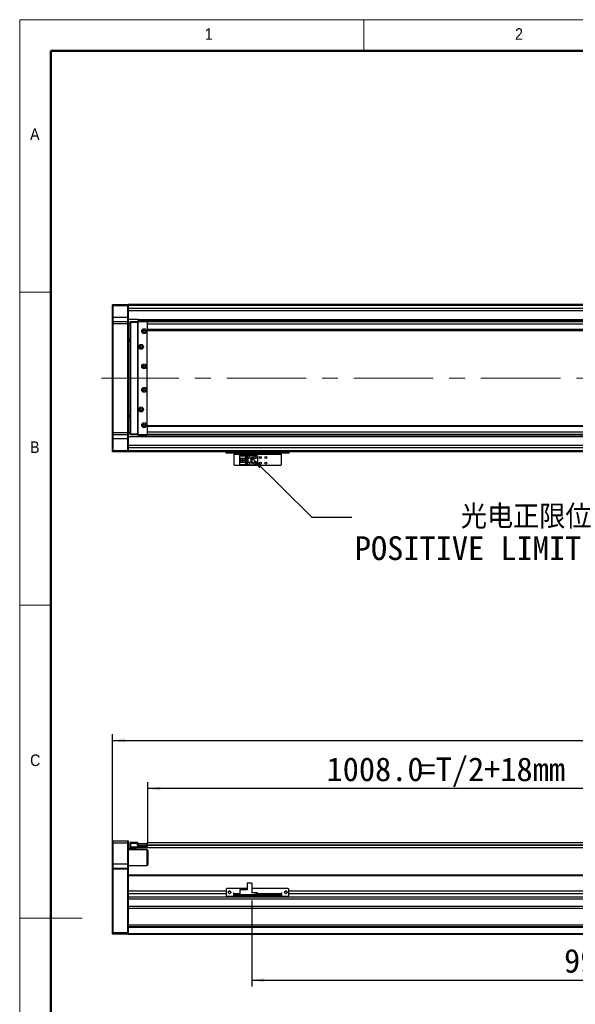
# Model space of a CAD drawing. Header units: millimetres. Extents: x 40 to 3320, y 40 to 2336.
# Tile 2 of 6: x 40 to 750, y 1078 to 2336. Entities that reach past the tile are written whole.
import ezdxf

# ---------------------------------------------------------------- set-up
doc = ezdxf.new("R2010")
doc.units = ezdxf.units.MM
doc.header["$LTSCALE"] = 8
doc.linetypes.add('CENTERX2', pattern=[20.32, 12.7, -2.54, 2.54, -2.54])
doc.layers.add('DIMNS', color=7, linetype='Continuous')
doc.styles.add('SLDTEXTSTYLE0', font='Gothic.ttf', dxfattribs={"width": 0.913})
doc.styles.add('SLDTEXTSTYLE7', font='txt')
doc.styles.add('SLDTEXTSTYLE8', font='txt', dxfattribs={"bigfont": 'bigfont'})
doc.dimstyles.new('SLDDIMSTYLE1', dxfattribs={"dimtxt": 30.4, "dimasz": 16, "dimexe": 0, "dimexo": 0.0625, "dimgap": 7.6, "dimtad": 2, "dimdec": 1, "dimrnd": 1e-09, "dimzin": 4, "dimdsep": 46, "dimtxsty": 'SLDTEXTSTYLE7', "dimsah": 1, "dimcen": 0.09, "dimadec": 0, "dimazin": 1, "dimtfac": 1, "dimtdec": 1, "dimtofl": 0, "dimtmove": 0, "dimatfit": 3, "dimfxl": 0, "dimfrac": 2, "dimtolj": 1, "dimtzin": 12, "dimarcsym": 0})
doc.dimstyles.new('SLDDIMSTYLE3', dxfattribs={"dimtxt": 0.18, "dimasz": 16, "dimexe": 0, "dimexo": 0.0625, "dimgap": 0, "dimtad": 0, "dimtih": 1, "dimtoh": 1, "dimdec": 0, "dimrnd": 1e-09, "dimzin": 0, "dimdsep": 46, "dimtxsty": 'Standard', "dimsah": 1, "dimcen": 0.09, "dimadec": 0, "dimazin": 0, "dimtfac": 16, "dimtdec": 0, "dimtofl": 0, "dimtmove": 0, "dimatfit": 3, "dimfxl": 0, "dimfrac": 2, "dimtolj": 1, "dimtzin": 0, "dimarcsym": 0})

# ---------------------------------------------------------------- blocks, each defined once
blk = doc.blocks.new('_D_7')
at = {"layer": 'DIMNS'}
for p, q in [((203.7, 1285.2), (203.7, 1361.6)), ((1211.7, 1291.2), (1211.7, 1361.6)), ((1211.7, 1353.6), (203.7, 1353.6))]:
    blk.add_line(p, q, dxfattribs=at)
for points in [[(203.7, 1353.6), (219.7, 1351.2), (219.7, 1356)], [(1211.7, 1353.6), (1195.7, 1356), (1195.7, 1351.2)]]:
    blk.add_solid(points, dxfattribs=at)
at = {"layer": 'DIMNS', "char_height": 30.4, "attachment_point": 1, "style": 'SLDTEXTSTYLE7'}
for s, insert in [('1008.0', (432.3, 1393.5)), ('=T/2+18mm', (551.1, 1393.5))]:
    blk.add_mtext(s, dxfattribs=dict(at, insert=insert))
blk = doc.blocks.new('_D_10')
at = {"layer": 'DIMNS'}
for p, q in [((158.7, 1260.7), (158.7, 1423)), ((2514.7, 1260.7), (2514.7, 1423)), ((158.7, 1415), (2514.7, 1415))]:
    blk.add_line(p, q, dxfattribs=at)
for points in [[(158.7, 1415), (174.7, 1412.6), (174.7, 1417.4)], [(2514.7, 1415), (2498.7, 1417.4), (2498.7, 1412.6)]]:
    blk.add_solid(points, dxfattribs=at)
at = {"layer": 'DIMNS', "insert": (1278.6, 1454.9), "char_height": 30.4, "attachment_point": 1, "style": 'SLDTEXTSTYLE7'}
blk.add_mtext('2356.0', dxfattribs=at)
blk = doc.blocks.new('_D_11')
at = {"layer": 'DIMNS'}
for p, q in [((336.7, 1210.4), (336.7, 1100.9)), ((1326.7, 1217.4), (1326.7, 1100.9)), ((336.7, 1108.9), (1326.7, 1108.9))]:
    blk.add_line(p, q, dxfattribs=at)
for points in [[(336.7, 1108.9), (352.7, 1106.5), (352.7, 1111.3)], [(1326.7, 1108.9), (1310.7, 1111.3), (1310.7, 1106.5)]]:
    blk.add_solid(points, dxfattribs=at)
at = {"layer": 'DIMNS', "insert": (736, 1148.8), "char_height": 30.4, "attachment_point": 1, "style": 'SLDTEXTSTYLE7'}
blk.add_mtext('990.0', dxfattribs=at)
blk = doc.blocks.new('SW_NOTE_5')
at = {"layer": 'DIMNS', "color": 0, "char_height": 30.4, "attachment_point": 1}
for s, insert, style in [('     光电正限位', (4, 15.9), 'SLDTEXTSTYLE8'), ('POSITIVE LIMIT SWITCH', (4, -24.3), 'SLDTEXTSTYLE7')]:
    blk.add_mtext(s, dxfattribs=dict(at, insert=insert, style=style))

msp = doc.modelspace()

# ---------------------------------------------------------------- linework, layer by layer
at = {"color": 7, "linetype": 'Continuous', "lineweight": 18}
for p, q in [((3320, 2336), (40, 2336)), ((40, 2336), (40, 40)), ((480, 2296), (480, 2336)), ((80, 2296), (3280, 2296)), ((80, 2296), (80, 80)), ((80, 1988), (40, 1988)), ((40, 1588), (80, 1588)), ((40, 1188), (120, 1188))]:
    msp.add_line(p, q, dxfattribs=at)
at = {"color": 7, "linetype": 'Continuous', "lineweight": 50}
for p, q in [((3280, 2296), (80, 2296)), ((80, 2296), (80, 80))]:
    msp.add_line(p, q, dxfattribs=at)
at = {"color": 7, "linetype": 'Continuous', "lineweight": 25}
for p, q in [((158.6755089, 1971.726603), (158.9754991, 1972.0266006)), ((158.6755089, 1970.5266051), (158.6755089, 1971.726603)), ((158.6755089, 1970.5266051), (158.9754991, 1970.5266051)), ((158.6755089, 1955.5266045), (158.6755089, 1970.5266051)), ((158.9754991, 1972.0266006), (158.9754991, 1970.5266051)), ((158.9754991, 1972.0266006), (178.3754997, 1972.0266006)), ((158.9754991, 1970.5266051), (158.9754991, 1955.5266045)), ((178.3754997, 1970.5266051), (158.9754991, 1970.5266051)), ((178.3754997, 1970.5266051), (178.3754997, 1972.0266006)), ((178.3754997, 1972.0266006), (178.6754898, 1971.726603)), ((178.3754997, 1955.5266045), (178.3754997, 1970.5266051)), ((178.3754997, 1970.5266051), (178.6754898, 1970.5266051)), ((1247.1754722, 1972.0266006), (178.6754898, 1972.0266006)), ((178.6754898, 1972.0266006), (178.6754898, 1971.726603)), ((178.6754898, 1971.726603), (178.6754898, 1970.5266051)), ((178.6754898, 1971.5266071), (1247.1754722, 1971.5266071)), ((178.6754898, 1970.5266051), (178.6754898, 1955.5266045)), ((1211.6754822, 1967.0266054), (178.6754898, 1967.0266054)), ((296.6754608, 1971.8266047), (1247.1754722, 1971.8266047)), ((296.6754608, 1971.8266047), (296.6754608, 1971.6266013)), ((296.6754608, 1971.6266013), (1247.1754722, 1971.6266013)), ((296.6754608, 1971.5266071), (296.6754608, 1971.6266013)), ((158.6755089, 1955.5266045), (158.9754991, 1955.5266045)), ((158.6755089, 1950.2266042), (158.6755089, 1955.5266045)), ((158.9754991, 1950.5266018), (158.6755089, 1950.2266042)), ((158.6755089, 1947.5266032), (158.6755089, 1950.2266042)), ((158.9754991, 1955.5266045), (158.9754991, 1950.5266018)), ((178.3754997, 1955.5266045), (158.9754991, 1955.5266045)), ((158.9754991, 1950.5266018), (158.9754991, 1947.5266032)), ((158.9754991, 1950.5266018), (178.3754997, 1950.5266018)), ((178.3754997, 1950.5266018), (178.3754997, 1955.5266045)), ((178.3754997, 1955.5266045), (178.6754898, 1955.5266045)), ((178.3754997, 1947.5266032), (178.3754997, 1950.5266018)), ((178.3754997, 1950.5266018), (178.6754898, 1950.2266042)), ((178.6754898, 1955.5266045), (178.6754898, 1950.2266042)), ((191.6755013, 1953.0266068), (178.6754898, 1953.0266068)), ((178.6754898, 1950.2266042), (178.6754898, 1947.5266032)), ((181.1754875, 1950.2266042), (181.4754776, 1950.5266018)), ((181.1754875, 1949.0266062), (181.1754875, 1950.2266042)), ((181.4754776, 1950.5266018), (181.4754776, 1949.0266062)), ((181.4754776, 1950.5266018), (190.6754546, 1950.5266018)), ((190.6754546, 1950.5266018), (190.6754546, 1949.0266062)), ((190.6754546, 1950.5266018), (202.8754525, 1950.5266018)), ((202.8754525, 1950.2266042), (190.6754546, 1950.2266042)), ((191.6755013, 1950.0266008), (191.1754779, 1949.5266072)), ((191.6755013, 1953.0266068), (1211.6754822, 1953.0266068)), ((191.6755013, 1953.0266068), (191.6755013, 1952.596604)), ((1211.6754822, 1952.596604), (191.6755013, 1952.596604)), ((191.6755013, 1952.596604), (191.6755013, 1952.0225145)), ((191.6755013, 1952.0225145), (1211.6754822, 1952.0225145)), ((191.6755013, 1952.0225145), (191.6755013, 1950.5266018)), ((202.6754789, 1950.0266008), (191.6755013, 1950.0266008)), ((203.1755022, 1949.5266072), (202.6754789, 1950.0266008)), ((202.8754525, 1950.5266018), (202.8754525, 1950.2266042)), ((203.1755022, 1950.2266042), (202.8754525, 1950.5266018)), ((202.8754525, 1949.8266048), (202.8754525, 1950.2266042)), ((203.1755022, 1950.2266042), (202.8754525, 1950.2266042)), ((203.1755022, 1950.2266042), (203.1755022, 1950.0266008)), ((2469.1755347, 1950.0266008), (203.1755022, 1950.0266008)), ((203.1755022, 1950.0266008), (203.1755022, 1949.5266072)), ((158.9754991, 1947.5266032), (158.6755089, 1947.5266032)), ((158.6755089, 1808.5266046), (158.6755089, 1947.5266032)), ((178.3754997, 1947.5266032), (158.9754991, 1947.5266032)), ((158.9754991, 1947.5266032), (158.9754991, 1808.5266046)), ((178.3754997, 1947.5266032), (178.6754898, 1947.5266032)), ((178.3754997, 1808.5266046), (178.3754997, 1947.5266032)), ((181.1754875, 1948.0266042), (178.6754898, 1948.0266042)), ((178.6754898, 1947.5266032), (178.6754898, 1808.5266046)), ((181.1754875, 1807.0266015), (181.1754875, 1949.0266062)), ((181.1754875, 1949.0266062), (181.4754776, 1949.0266062)), ((181.4754776, 1949.0266062), (181.4754776, 1807.0266015)), ((190.6754546, 1949.0266062), (181.4754776, 1949.0266062)), ((190.6754546, 1949.0266062), (190.6754546, 1807.0266015)), ((191.1754779, 1949.5266072), (191.1754779, 1806.5266005)), ((203.1755022, 1949.3882797), (203.1755022, 1949.5266072)), ((203.1755022, 1949.3882797), (203.1755022, 1947.0266021)), ((2469.1755347, 1947.0266021), (203.1755022, 1947.0266021)), ((203.1755022, 1947.0266021), (203.1755022, 1940.0265991)), ((2469.1755347, 1940.0265991), (203.1755022, 1940.0265991)), ((203.1755022, 1940.0265991), (203.1755022, 1939.0266008)), ((203.1755022, 1939.0266008), (2469.1755347, 1939.0266008)), ((203.1755022, 1817.0266069), (203.1755022, 1939.0266008)), ((178.6754898, 1928.0266046), (181.1754875, 1928.0266046)), ((178.6754898, 1926.0266043), (181.1754875, 1926.0266043)), ((181.1754875, 1925.0266023), (178.6754898, 1925.0266023)), ((178.6754898, 1831.0266055), (181.1754875, 1831.0266055)), ((181.1754875, 1830.0266035), (178.6754898, 1830.0266035)), ((181.1754875, 1828.0266031), (178.6754898, 1828.0266031)), ((2469.1755347, 1817.0266069), (203.1755022, 1817.0266069)), ((203.1755022, 1817.0266069), (203.1755022, 1816.0266049)), ((2469.1755347, 1816.0266049), (203.1755022, 1816.0266049)), ((203.1755022, 1816.0266049), (203.1755022, 1809.0266056)), ((158.9754991, 1808.5266046), (158.6755089, 1808.5266046)), ((158.6755089, 1805.8266036), (158.6755089, 1808.5266046)), ((158.9754991, 1805.526606), (158.6755089, 1805.8266036)), ((158.6755089, 1800.5266033), (158.6755089, 1805.8266036)), ((158.9754991, 1800.5266033), (158.6755089, 1800.5266033)), ((158.6755089, 1785.5266027), (158.6755089, 1800.5266033)), ((158.9754991, 1808.5266046), (178.3754997, 1808.5266046)), ((158.9754991, 1808.5266046), (158.9754991, 1805.526606)), ((178.3754997, 1805.526606), (158.9754991, 1805.526606)), ((158.9754991, 1805.526606), (158.9754991, 1800.5266033)), ((178.3754997, 1800.5266033), (158.9754991, 1800.5266033)), ((158.9754991, 1800.5266033), (158.9754991, 1785.5266027)), ((178.3754997, 1808.5266046), (178.6754898, 1808.5266046)), ((178.3754997, 1805.526606), (178.3754997, 1808.5266046)), ((178.3754997, 1805.526606), (178.6754898, 1805.8266036)), ((178.3754997, 1800.5266033), (178.3754997, 1805.526606)), ((178.6754898, 1800.5266033), (178.3754997, 1800.5266033)), ((178.3754997, 1785.5266027), (178.3754997, 1800.5266033)), ((178.6754898, 1808.5266046), (178.6754898, 1805.8266036)), ((178.6754898, 1808.0266036), (181.1754875, 1808.0266036)), ((178.6754898, 1805.8266036), (178.6754898, 1800.5266033)), ((191.6755013, 1803.0266009), (178.6754898, 1803.0266009)), ((178.6754898, 1800.5266033), (178.6754898, 1785.5266027)), ((181.1754875, 1807.0266015), (181.4754776, 1807.0266015)), ((181.1754875, 1805.8266036), (181.1754875, 1807.0266015)), ((181.1754875, 1805.8266036), (181.4754776, 1805.526606)), ((181.4754776, 1807.0266015), (190.6754546, 1807.0266015)), ((181.4754776, 1807.0266015), (181.4754776, 1805.526606)), ((190.6754546, 1805.526606), (181.4754776, 1805.526606)), ((190.6754546, 1807.0266015), (190.6754546, 1805.526606)), ((190.6754546, 1805.8266036), (202.8754525, 1805.8266036)), ((202.8754525, 1805.526606), (190.6754546, 1805.526606)), ((191.1754779, 1806.5266005), (191.6755013, 1806.026607)), ((191.6755013, 1806.026607), (202.6754789, 1806.026607)), ((191.6755013, 1805.526606), (191.6755013, 1804.0306933)), ((1209.4249002, 1804.0306933), (191.6755013, 1804.0306933)), ((191.6755013, 1804.0306933), (191.6755013, 1803.4566037)), ((1210.1906113, 1803.4566037), (191.6755013, 1803.4566037)), ((191.6755013, 1803.4566037), (191.6755013, 1803.0266009)), ((1211.6754822, 1803.0266009), (191.6755013, 1803.0266009)), ((202.6754789, 1806.026607), (203.1755022, 1806.5266005)), ((202.8754525, 1805.8266036), (202.8754525, 1806.2266029)), ((202.8754525, 1805.8266036), (203.1755022, 1805.8266036)), ((202.8754525, 1805.8266036), (202.8754525, 1805.526606)), ((202.8754525, 1805.526606), (203.1755022, 1805.8266036)), ((2469.1755347, 1809.0266056), (203.1755022, 1809.0266056)), ((203.1755022, 1809.0266056), (203.1755022, 1806.664928)), ((203.1755022, 1806.5266005), (203.1755022, 1806.664928)), ((203.1755022, 1806.5266005), (203.1755022, 1806.026607)), ((2469.1755347, 1806.026607), (203.1755022, 1806.026607)), ((203.1755022, 1806.026607), (203.1755022, 1805.8266036)), ((1211.6754822, 1789.0266023), (178.6754898, 1789.0266023)), ((158.9754991, 1785.5266027), (158.6755089, 1785.5266027)), ((158.6755089, 1784.3266047), (158.6755089, 1785.5266027)), ((158.9754991, 1784.0266071), (158.6755089, 1784.3266047)), ((158.9754991, 1785.5266027), (178.3754997, 1785.5266027)), ((158.9754991, 1785.5266027), (158.9754991, 1784.0266071)), ((178.3754997, 1784.0266071), (158.9754991, 1784.0266071)), ((178.6754898, 1785.5266027), (178.3754997, 1785.5266027)), ((178.3754997, 1784.0266071), (178.3754997, 1785.5266027)), ((178.6754898, 1784.3266047), (178.3754997, 1784.0266071)), ((178.6754898, 1785.5266027), (178.6754898, 1784.3266047)), ((178.6754898, 1784.3266047), (178.6754898, 1784.0266071)), ((1326.6754918, 1784.0266071), (178.6754898, 1784.0266071)), ((304.1754536, 1782.026603), (304.1754536, 1784.0266071)), ((305.1755003, 1782.026603), (304.1754536, 1782.026603)), ((305.1755003, 1784.0266071), (305.1755003, 1782.026603)), ((383.1754796, 1782.026603), (305.1755003, 1782.026603)), ((314.1755037, 1782.026603), (314.1755037, 1781.026601)), ((314.1755037, 1781.026601), (374.1754763, 1781.026601)), ((314.1755037, 1767.2266058), (314.1755037, 1781.026601)), ((321.4754633, 1778.9266027), (321.4754633, 1779.7266014)), ((321.4754633, 1779.7266014), (330.6754999, 1779.7266014)), ((329.7754697, 1778.9266027), (321.4754633, 1778.9266027)), ((321.4754633, 1778.9266027), (321.4754633, 1778.4266017)), ((329.275506, 1778.4266017), (321.4754633, 1778.4266017)), ((321.4754633, 1775.8266024), (321.4754633, 1778.4266017)), ((321.4754633, 1775.8266024), (327.6754789, 1775.8266024)), ((321.4754633, 1770.2266045), (321.4754633, 1775.8266024)), ((322.7755002, 1770.2266045), (322.7755002, 1775.8266024)), ((323.275464, 1775.4766039), (323.275464, 1775.8266024)), ((327.6754789, 1775.4766039), (323.275464, 1775.4766039)), ((323.275464, 1770.5766029), (323.275464, 1775.4766039)), ((327.6754789, 1775.8266024), (327.6754789, 1770.2266045)), ((329.275506, 1778.4266017), (329.7754697, 1778.9266027)), ((329.275506, 1767.6266051), (329.275506, 1778.4266017)), ((329.7754697, 1767.1266041), (329.7754697, 1778.9266027)), ((330.6754999, 1779.7266014), (330.6754999, 1776.0266058)), ((330.6754999, 1779.7266014), (336.6754822, 1779.7266014)), ((330.6754999, 1776.0266058), (336.6754822, 1776.0266058)), ((330.6754999, 1776.0266058), (330.6754999, 1770.0266011)), ((331.1754636, 1776.0266058), (331.1754636, 1770.0266011)), ((331.4754538, 1776.0266058), (331.4754538, 1770.0266011)), ((333.0754809, 1778.2266058), (333.2754545, 1778.2266058)), ((333.6754612, 1777.0266004), (333.0754809, 1778.2266058)), ((333.2754545, 1778.6266051), (334.075468, 1778.6266051)), ((333.2754545, 1778.2266058), (333.2754545, 1778.6266051)), ((334.2755012, 1778.2266058), (333.6754612, 1777.0266004)), ((334.075468, 1778.6266051), (334.075468, 1778.2266058)), ((334.075468, 1778.2266058), (334.2755012, 1778.2266058)), ((335.8754687, 1770.0266011), (335.8754687, 1776.0266058)), ((336.1754589, 1770.0266011), (336.1754589, 1776.0266058)), ((336.6754822, 1779.7266014), (336.6754822, 1776.0266058)), ((336.6754822, 1779.7266014), (342.175471, 1779.7266014)), ((336.6754822, 1776.0266058), (336.6754822, 1770.0266011)), ((344.1754751, 1777.7266048), (344.1754751, 1768.3266021)), ((374.1754763, 1781.026601), (374.1754763, 1782.026603)), ((374.1754763, 1781.026601), (374.1754763, 1767.2266058)), ((383.1754796, 1782.026603), (383.1754796, 1784.0266071)), ((384.1754965, 1782.026603), (383.1754796, 1782.026603)), ((384.1754965, 1784.0266071), (384.1754965, 1782.026603)), ((314.1755037, 1767.2266058), (315.1754908, 1766.2266038)), ((373.1754891, 1766.2266038), (315.1754908, 1766.2266038)), ((327.6754789, 1770.2266045), (321.4754633, 1770.2266045)), ((321.4754633, 1767.6266051), (321.4754633, 1770.2266045)), ((321.4754633, 1767.6266051), (329.275506, 1767.6266051)), ((321.4754633, 1767.6266051), (321.4754633, 1767.1266041)), ((321.4754633, 1767.1266041), (329.7754697, 1767.1266041)), ((321.4754633, 1766.3266055), (321.4754633, 1767.1266041)), ((330.6754999, 1766.3266055), (321.4754633, 1766.3266055)), ((323.275464, 1770.2266045), (323.275464, 1770.5766029)), ((323.275464, 1770.5766029), (327.6754789, 1770.5766029)), ((324.2354564, 1773.8266058), (324.2354564, 1772.2266011)), ((326.0755114, 1773.8266058), (324.2354564, 1773.8266058)), ((324.2354564, 1772.2266011), (326.0755114, 1772.2266011)), ((326.0755114, 1773.8266058), (326.0755114, 1772.2266011)), ((329.7754697, 1767.1266041), (329.275506, 1767.6266051)), ((336.6754822, 1770.0266011), (330.6754999, 1770.0266011)), ((330.6754999, 1770.0266011), (330.6754999, 1766.3266055)), ((336.6754822, 1766.3266055), (330.6754999, 1766.3266055)), ((333.0754809, 1768.6266072), (333.2754545, 1768.6266072)), ((333.6754612, 1767.4266018), (333.0754809, 1768.6266072)), ((333.2754545, 1769.0266065), (334.075468, 1769.0266065)), ((333.2754545, 1768.6266072), (333.2754545, 1769.0266065)), ((334.2755012, 1768.6266072), (333.6754612, 1767.4266018)), ((334.075468, 1769.0266065), (334.075468, 1768.6266072)), ((334.075468, 1768.6266072), (334.2755012, 1768.6266072)), ((336.6754822, 1770.0266011), (336.6754822, 1766.3266055)), ((342.175471, 1766.3266055), (336.6754822, 1766.3266055)), ((373.1754891, 1766.2266038), (374.1754763, 1767.2266058)), ((158.9754991, 1287.0142094), (158.6755089, 1286.7142118)), ((158.6755089, 1284.0142108), (158.6755089, 1286.7142118)), ((158.9754991, 1284.0142108), (158.6755089, 1284.0142108)), ((158.6755089, 1257.014212), (158.6755089, 1284.0142108)), ((158.9754991, 1287.0142094), (158.9754991, 1284.0142108)), ((158.9754991, 1287.0142094), (178.3754997, 1287.0142094)), ((158.9754991, 1284.0142108), (158.9754991, 1257.014212)), ((178.3754997, 1284.0142108), (158.9754991, 1284.0142108)), ((178.3754997, 1284.0142108), (178.3754997, 1287.0142094)), ((178.3754997, 1287.0142094), (178.6754898, 1286.7142118)), ((178.3754997, 1257.014212), (178.3754997, 1284.0142108)), ((178.3754997, 1284.0142108), (178.6754898, 1284.0142108)), ((178.6754898, 1286.7142118), (178.6754898, 1284.0142108)), ((178.6754898, 1284.0142108), (178.6754898, 1257.014212)), ((181.1754875, 1284.7142152), (181.4754776, 1285.0142128)), ((181.1754875, 1283.5142098), (181.1754875, 1284.7142152)), ((181.1754875, 1283.5142098), (181.4754776, 1283.5142098)), ((181.1754875, 1279.0142156), (181.1754875, 1283.5142098)), ((181.4754776, 1285.0142128), (181.4754776, 1283.5142098)), ((181.4754776, 1285.0142128), (190.6754546, 1285.0142128)), ((181.4754776, 1283.5142098), (181.4754776, 1279.0142156)), ((190.6754546, 1283.5142098), (181.4754776, 1283.5142098)), ((190.6754546, 1285.0142128), (190.6754546, 1283.5142098)), ((190.6754546, 1280.7142145), (190.6754546, 1283.5142098)), ((191.1754779, 1281.2142156), (191.1754779, 1283.2142122)), ((191.1754779, 1283.2142122), (191.6755013, 1283.2142122)), ((191.6755013, 1283.2142122), (191.6755013, 1281.2142156)), ((191.6755013, 1283.2142122), (202.6754789, 1283.2142122)), ((202.6754789, 1281.2142156), (202.6754789, 1283.2142122)), ((202.6754789, 1283.2142122), (203.1755022, 1283.2142122)), ((2469.1755347, 1284.3642093), (203.1755022, 1284.3642093)), ((203.1755022, 1284.3642093), (203.1755022, 1283.2142122)), ((203.1755022, 1283.2142122), (203.1755022, 1283.0225236)), ((178.6754898, 1277.5142125), (181.4754776, 1277.5142125)), ((188.6754803, 1276.5142105), (178.6754898, 1276.5142105)), ((203.1755022, 1275.5142159), (178.6754898, 1275.5142159)), ((181.1754875, 1277.8142102), (181.1754875, 1279.0142156)), ((181.4754776, 1279.0142156), (181.1754875, 1279.0142156)), ((181.4754776, 1277.5142125), (181.1754875, 1277.8142102)), ((181.4754776, 1279.0142156), (202.8754525, 1279.0142156)), ((181.4754776, 1279.0142156), (181.4754776, 1277.5142125)), ((202.8754525, 1277.5142125), (181.4754776, 1277.5142125)), ((188.6754803, 1277.5142125), (188.6754803, 1276.5142105)), ((188.6754803, 1276.5142105), (188.6754803, 1275.5142159)), ((190.6754546, 1281.0142122), (202.8754525, 1281.0142122)), ((202.8754525, 1280.7142145), (190.6754546, 1280.7142145)), ((191.1754779, 1281.0142122), (191.1754779, 1281.2142156)), ((191.6755013, 1281.2142156), (191.1754779, 1281.2142156)), ((191.6755013, 1281.2142156), (202.6754789, 1281.2142156)), ((203.1755022, 1281.2142156), (202.6754789, 1281.2142156)), ((202.8754525, 1281.0142122), (203.1755022, 1281.0142122)), ((202.8754525, 1281.0142122), (202.8754525, 1280.7142145)), ((202.8754525, 1281.0142122), (203.1755022, 1280.7142145)), ((202.8754525, 1279.0142156), (202.8754525, 1280.7142145)), ((202.8754525, 1280.7142145), (203.1755022, 1280.7142145)), ((202.8754525, 1277.5142125), (202.8754525, 1279.0142156)), ((202.8754525, 1279.0142156), (203.1755022, 1279.0142156)), ((202.8754525, 1277.5142125), (203.1755022, 1277.8142102)), ((203.1755022, 1283.0225236), (203.1755022, 1281.3642106)), ((203.1755022, 1281.3642106), (203.1755022, 1280.8642096)), ((203.1755022, 1280.8642096), (203.1755022, 1280.7142145)), ((203.1755022, 1280.7142145), (203.1755022, 1279.0142156)), ((203.1755022, 1279.0142156), (203.1755022, 1277.8142102)), ((1211.6754822, 1277.864211), (203.1755022, 1277.864211)), ((203.675466, 1275.0142149), (203.1755022, 1275.5142159)), ((203.1755022, 1255.5142127), (203.1755022, 1275.5142159)), ((203.675466, 1275.0142149), (203.675466, 1256.0142137)), ((158.9754991, 1257.014212), (158.6755089, 1257.014212)), ((158.6755089, 1251.7142117), (158.6755089, 1257.014212)), ((158.9754991, 1252.014213), (158.6755089, 1251.7142117)), ((158.6755089, 1250.5142137), (158.6755089, 1251.7142117)), ((158.6755089, 1169.6384761), (158.6755089, 1250.5142137)), ((158.9754991, 1250.5142137), (158.6755089, 1250.5142137)), ((158.9754991, 1257.014212), (158.9754991, 1252.014213)), ((178.3754997, 1257.014212), (158.9754991, 1257.014212)), ((158.9754991, 1252.014213), (158.9754991, 1250.5142137)), ((158.9754991, 1252.014213), (178.3754997, 1252.014213)), ((158.9754991, 1250.5142137), (158.9754991, 1169.5142116)), ((178.3754997, 1250.5142137), (158.9754991, 1250.5142137)), ((178.3754997, 1252.014213), (178.3754997, 1257.014212)), ((178.6754898, 1257.014212), (178.3754997, 1257.014212)), ((178.3754997, 1250.5142137), (178.3754997, 1252.014213)), ((178.6754898, 1251.7142117), (178.3754997, 1252.014213)), ((178.3754997, 1169.5142116), (178.3754997, 1250.5142137)), ((178.6754898, 1250.5142137), (178.3754997, 1250.5142137)), ((178.6754898, 1257.014212), (178.6754898, 1251.7142117)), ((178.6754898, 1255.5142127), (203.1755022, 1255.5142127)), ((178.6754898, 1251.7142117), (178.6754898, 1250.5142137)), ((178.6754898, 1250.5142137), (178.6754898, 1242.728357)), ((203.1755022, 1255.5142127), (203.675466, 1256.0142137)), ((1326.6754918, 1243.0142134), (178.6754898, 1243.0142134)), ((178.6754898, 1242.728357), (178.6754898, 1242.0142114)), ((178.6754898, 1242.0142114), (178.6754898, 1222.5142128)), ((330.6754999, 1232.9142138), (330.6754999, 1224.0142121)), ((336.6754822, 1232.9142138), (330.6754999, 1232.9142138)), ((336.6754822, 1232.9142138), (336.6754822, 1220.5142125)), ((178.6754898, 1222.5142128), (178.6754898, 1219.114213)), ((304.1754536, 1222.5142128), (178.6754898, 1222.5142128)), ((305.1755003, 1226.0142125), (304.1754536, 1225.0142123)), ((304.1754536, 1225.0142123), (304.1754536, 1217.0142129)), ((330.6754999, 1226.0142125), (305.1755003, 1226.0142125)), ((308.9754753, 1222.5142128), (307.3755078, 1222.5142128)), ((321.4754633, 1224.5142132), (329.275506, 1224.5142132)), ((321.4754633, 1224.5142132), (321.4754633, 1224.0142121)), ((321.4754633, 1224.0142121), (321.4754633, 1218.014213)), ((330.6754999, 1224.0142121), (321.4754633, 1224.0142121)), ((329.7754697, 1224.0142121), (329.275506, 1224.5142132)), ((383.1754796, 1226.0142125), (336.6754822, 1226.0142125)), ((342.175471, 1220.5142125), (336.6754822, 1220.5142125)), ((342.175471, 1218.014213), (342.175471, 1220.5142125)), ((344.1754751, 1220.5142125), (342.175471, 1220.5142125)), ((344.1754751, 1218.014213), (344.1754751, 1220.5142125)), ((380.9754722, 1222.5142128), (379.3754749, 1222.5142128)), ((384.1754965, 1225.0142123), (383.1754796, 1226.0142125)), ((384.1754965, 1217.0142129), (384.1754965, 1225.0142123)), ((2289.1754679, 1222.5142128), (384.1754965, 1222.5142128)), ((304.1754536, 1219.114213), (178.6754898, 1219.114213)), ((178.6754898, 1219.114213), (178.6754898, 1214.7792343)), ((2494.6754746, 1214.7792343), (178.6754898, 1214.7792343)), ((178.6754898, 1214.7792343), (178.6754898, 1213.4715642)), ((178.6754898, 1213.4715642), (178.6754898, 1176.3142131)), ((2494.6754746, 1212.3217776), (178.6754898, 1212.3217776)), ((304.1754536, 1217.0142129), (305.1755003, 1216.0142127)), ((305.1755003, 1216.0142127), (313.1754569, 1216.0142127)), ((314.1755037, 1220.0142115), (313.1754569, 1220.0142115)), ((313.1754569, 1220.0142115), (313.1754569, 1216.0142127)), ((314.1755037, 1219.114213), (313.1754569, 1219.114213)), ((314.1755037, 1219.0142132), (314.1755037, 1220.0142115)), ((314.1755037, 1219.0142132), (314.1755037, 1218.014213)), ((314.1755037, 1216.0142127), (314.1755037, 1218.014213)), ((314.1755037, 1218.014213), (315.1754908, 1218.014213)), ((315.1754908, 1216.0142127), (314.1755037, 1216.0142127)), ((315.1754908, 1218.014213), (315.1754908, 1216.0142127)), ((373.1754891, 1218.014213), (315.1754908, 1218.014213)), ((373.1754891, 1216.0142127), (315.1754908, 1216.0142127)), ((373.1754891, 1216.0142127), (373.1754891, 1218.014213)), ((373.1754891, 1218.014213), (374.1754763, 1218.014213)), ((374.1754763, 1216.0142127), (373.1754891, 1216.0142127)), ((375.1754932, 1220.0142115), (374.1754763, 1220.0142115)), ((374.1754763, 1220.0142115), (374.1754763, 1219.0142132)), ((375.1754932, 1219.114213), (374.1754763, 1219.114213)), ((374.1754763, 1218.014213), (374.1754763, 1219.0142132)), ((374.1754763, 1218.014213), (374.1754763, 1216.0142127)), ((375.1754932, 1216.0142127), (375.1754932, 1220.0142115)), ((375.1754932, 1216.0142127), (383.1754796, 1216.0142127)), ((383.1754796, 1216.0142127), (384.1754965, 1217.0142129)), ((2289.1754679, 1219.114213), (384.1754965, 1219.114213)), ((2494.6754746, 1202.9099672), (178.6754898, 1202.9099672)), ((2494.6754746, 1200.4525112), (178.6754898, 1200.4525112)), ((2494.6754746, 1179.0142122), (178.6754898, 1179.0142122)), ((2494.6754746, 1177.0142119), (178.6754898, 1177.0142119)), ((178.6754898, 1176.3142131), (178.6754898, 1176.0142117)), ((2494.6754746, 1176.0142117), (178.6754898, 1176.0142117)), ((178.6754898, 1176.0142117), (178.6754898, 1168.0142123)), ((158.6755089, 1169.6384761), (158.9754991, 1169.5142116)), ((158.6755089, 1167.8142126), (158.6755089, 1169.6384761)), ((158.6755089, 1167.8142126), (158.9754991, 1167.5142131)), ((158.9754991, 1169.5142116), (158.9754991, 1167.5142131)), ((158.9754991, 1169.5142116), (178.3754997, 1169.5142116)), ((178.3754997, 1167.5142131), (158.9754991, 1167.5142131)), ((178.6754898, 1169.6384761), (178.3754997, 1169.5142116)), ((178.3754997, 1167.5142131), (178.3754997, 1169.5142116)), ((178.6754898, 1167.8142126), (178.3754997, 1167.5142131)), ((2494.6754746, 1168.0142123), (178.6754898, 1168.0142123)), ((178.6754898, 1168.0142123), (178.6754898, 1167.0142121)), ((2494.6754746, 1167.0142121), (178.6754898, 1167.0142121))]:
    msp.add_line(p, q, dxfattribs=at)
at = {"color": 8, "linetype": 'Continuous', "lineweight": 25}
for p, q in [((1247.1754722, 1971.0266061), (178.6754898, 1971.0266061)), ((1211.6754822, 1964.0266068), (178.6754898, 1964.0266068)), ((1211.6754822, 1792.0266009), (178.6754898, 1792.0266009)), ((1326.6754918, 1785.0266017), (178.6754898, 1785.0266017)), ((1212.0254807, 1281.3642106), (203.1755022, 1281.3642106)), ((1211.6754822, 1280.8642096), (203.1755022, 1280.8642096)), ((1326.6754918, 1242.0142114), (178.6754898, 1242.0142114)), ((321.4754633, 1219.0142132), (314.1755037, 1219.0142132)), ((374.1754763, 1219.0142132), (344.1754751, 1219.0142132))]:
    msp.add_line(p, q, dxfattribs=at)
at = {"color": 7, "linetype": 'Continuous', "lineweight": 25}
for centre, radius in [((199.1754822, 1938.026604), 3.15), ((199.1754822, 1938.026604), 1.7), ((199.1754822, 1938.026604), 1.6), ((199.1754822, 1938.026604), 1.25), ((195.1754822, 1918.026604), 3.15), ((195.1754822, 1918.026604), 1.7), ((195.1754822, 1918.026604), 1.6), ((195.1754822, 1918.026604), 1.25), ((199.1754822, 1893.026604), 3.15), ((199.1754822, 1893.026604), 1.7), ((199.1754822, 1893.026604), 1.6), ((199.1754822, 1893.026604), 1.25), ((199.1754822, 1863.026604), 3.15), ((199.1754822, 1863.026604), 1.7), ((199.1754822, 1863.026604), 1.6), ((199.1754822, 1863.026604), 1.25), ((195.1754822, 1838.026604), 3.15), ((195.1754822, 1838.026604), 1.7), ((195.1754822, 1838.026604), 1.6), ((195.1754822, 1838.026604), 1.25), ((199.1754822, 1818.026604), 3.15), ((199.1754822, 1818.026604), 1.7), ((199.1754822, 1818.026604), 1.6), ((199.1754822, 1818.026604), 1.25), ((340.6754822, 1776.526604), 1.75), ((340.6754822, 1776.526604), 1.25), ((347.6754822, 1776.526604), 1.25), ((354.6754822, 1776.526604), 1.25), ((340.6754822, 1769.526604), 1.75), ((340.6754822, 1769.526604), 1.25), ((347.6754822, 1769.526604), 1.25), ((354.6754822, 1769.526604), 1.25), ((308.1754822, 1221.0142123), 1.7), ((380.1754822, 1221.0142123), 1.7)]:
    msp.add_circle(centre, radius, dxfattribs=at)
for centre, start, end in [((342.1754822, 1777.726604), 0, 90), ((342.1754822, 1768.326604), 270, 0)]:
    msp.add_arc(centre, 2, start, end, dxfattribs=at)
at = {"layer": 'DIMNS', "linetype": 'CENTERX2', "lineweight": 18}
msp.add_line((2519.522635, 1878.026604), (144.5218529, 1878.026604), dxfattribs=at)

# ---------------------------------------------------------------- block references
at = {"layer": 'DIMNS'}
msp.add_blockref('SW_NOTE_5', (464.4546616, 1700.2533842), dxfattribs=at)

# ---------------------------------------------------------------- texts
at = {"color": 7, "linetype": 'Continuous', "lineweight": 0, "char_height": 14.8166667, "attachment_point": 1, "style": 'SLDTEXTSTYLE0'}
for s, insert in [('1', (276.6666667, 2325.1704848)), ('2', (673.3333333, 2325.1704848)), ('A', (53.3333333, 2197.1704528)), ('B', (53.3333333, 1797.1704528)), ('C', (53.3333333, 1397.1704528))]:
    msp.add_mtext(s, dxfattribs=dict(at, insert=insert))

# ---------------------------------------------------------------- dimensions: what is measured, and where the dimension line sits
at = {"layer": 'DIMNS'}
dim = msp.add_linear_dim(base=(2514.6754822, 1415.0142123), p1=(158.6754822, 1250.5142123), p2=(2514.6754822, 1250.5142123), dimstyle='SLDDIMSTYLE1', dxfattribs=at)
dim.commit()
dim.dimension.update_dxf_attribs({"geometry": '_D_10', "text_midpoint": (1337.9635891, 1415.0142123), "dimtype": 160})
dim = msp.add_linear_dim(base=(203.6754822, 1353.6122042), p1=(1211.6754822, 1281.0142123), p2=(203.6754822, 1275.0142123), text='<>=T/2+18mm', dimstyle='SLDDIMSTYLE1', dxfattribs=at)
dim.commit()
dim.dimension.update_dxf_attribs({"geometry": '_D_7', "text_midpoint": (606.1910071, 1353.6122042), "dimtype": 160})
dim = msp.add_linear_dim(base=(1326.6754822, 1108.916983), p1=(336.6754822, 1220.5142123), p2=(1326.6754822, 1227.5142123), angle=0, dimstyle='SLDDIMSTYLE1', dxfattribs=at)
dim.commit()
dim.dimension.update_dxf_attribs({"geometry": '_D_11', "text_midpoint": (784.4536876, 1108.916983), "dimtype": 160})

# ---------------------------------------------------------------- leaders
msp.add_leader([(336.6754822, 1776.026604), (413.6546616, 1700.2533842), (464.4546616, 1700.2533842)], dimstyle='SLDDIMSTYLE3', dxfattribs=at)

doc.saveas('drawing.dxf')
